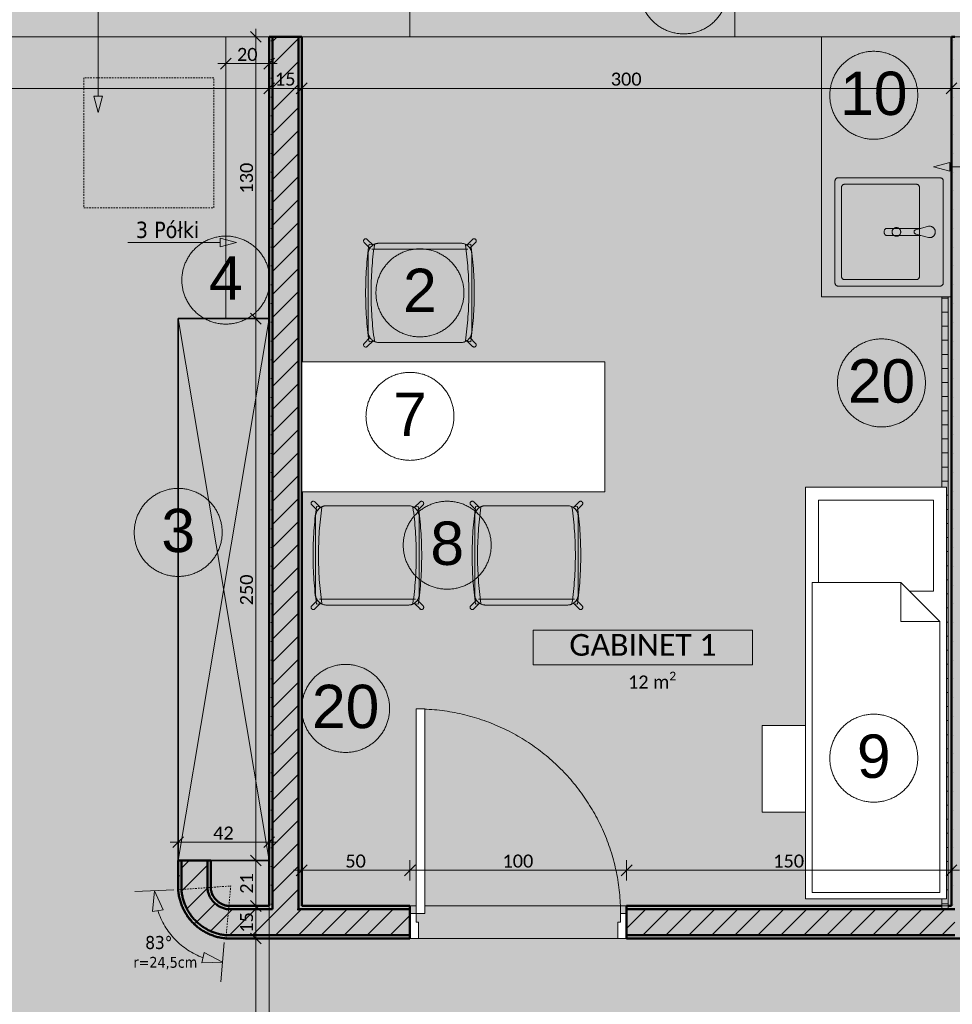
# Model space of a CAD drawing. Extents: x -7955 to 2900, y -3385 to 4160.
# Tile 25 of 30: x 957 to 1818, y 2784 to 3693. Entities that reach past the tile are written whole.
import ezdxf
from ezdxf.xclip import XClip

# ---------------------------------------------------------------- set-up
doc = ezdxf.new("R2010")
doc.units = 0
doc.header["$MEASUREMENT"] = 0
doc.header["$XCLIPFRAME"] = 0
doc.linetypes.add('Przerywana', pattern=[25, 15, -10])
doc.linetypes.add('Wipeout_Contour', pattern=[10000, 0, -10000])
for name, color, linetype in [('!tekst', 7, 'Continuous'), ('110-Z Strefy', 7, 'Continuous'), ('210-A Strefy', 7, 'Continuous'), ('230-A Ściany działowe', 7, 'Continuous'), ('330-W Wyposażenie', 7, 'Continuous'), ('820-G Rysunki Obrazki', 7, 'Continuous'), ('830-G Teksty Etykiety', 7, 'Continuous'), ('Drzwi ARCHICAD', 7, 'Continuous')]:
    doc.layers.add(name, color=color, linetype=linetype)
for name, color, linetype, lineweight in [('!tekst_Nr_pióra__22', 7, 'Continuous', 18), ('!tekst_Nr_pióra__41', 7, 'Continuous', 13), ('!tekst_Nr_pióra__43', 7, 'Continuous', 35), ('0_Nr_pióra__21', 7, 'Continuous', 13), ('0_Nr_pióra__65', 7, 'Continuous', 5), ('210-A Strefy_Nr_pióra__41', 7, 'Continuous', 13), ('230-A Ściany działowe_Nr_pióra__1', 7, 'Continuous', 50), ('230-A Ściany działowe_Nr_pióra__21', 7, 'Continuous', 13), ('320-W Umeblowanie_Nr_pióra__21', 7, 'Continuous', 13), ('320-W Umeblowanie_Nr_pióra__23', 7, 'Continuous', 13), ('330-W Wyposażenie_Nr_pióra__23', 7, 'Continuous', 13), ('499-K Wymiary i opisy_Nr_pióra__65', 7, 'Continuous', 5), ('810-G Ogólne_Nr_pióra__42', 255, 'Continuous', 5), ('810-G Ogólne_Nr_pióra__5', 255, 'Continuous', 0), ('830-G Teksty Etykiety_Nr_pióra__1', 7, 'Continuous', 50), ('830-G Teksty Etykiety_Nr_pióra__41', 7, 'Continuous', 13), ('B_WIDOK_Nr_pióra__41', 7, 'Continuous', 13), ('D_OPIS_Nr_pióra__23', 7, 'Continuous', 13), ('D_OPIS_Nr_pióra__41', 7, 'Continuous', 13), ('Drzwi ARCHICAD_Nr_pióra__1', 7, 'Continuous', 50), ('Drzwi ARCHICAD_Nr_pióra__23', 7, 'Continuous', 13), ('Drzwi ARCHICAD_Nr_pióra__3', 8, 'Continuous', 20), ('tekst_Nr_pióra__21', 7, 'Continuous', 13)]:
    doc.layers.add(name, color=color, linetype=linetype, lineweight=lineweight)
for name, color, linetype, lineweight, true_color in [('210-A Strefy_Nr_pióra__64', 7, 'Continuous', 5, 0x9f9f9f), ('B_WIDOK_Nr_pióra__64', 7, 'Continuous', 5, 0x9f9f9f), ('tekst_Nr_pióra__84', 7, 'Continuous', 5, 0xa5a5a5)]:
    doc.layers.add(name, color=color, linetype=linetype, lineweight=lineweight, true_color=true_color)
doc.styles.add('GENERATED_STYLE_1', font='txt')
doc.styles.add('GENERATED_STYLE_2', font='txt')
doc.styles.add('GENERATED_STYLE_3', font='arial.ttf')
pattern_1 = [(0, (338.93, 2461.101), (0, 17.32051), [0, -10]), (0, (343.93, 2469.761), (0, 17.32051), [0, -10])]
pattern_2 = [(45, (338.93, 2461.101), (-10.6066, 10.6066), [])]
pattern_3 = [(0, (338.93, 2461.101), (0, 13), []), (90, (338.93, 2461.101), (-13, 0), [])]

# ---------------------------------------------------------------- blocks, each defined once
blk = doc.blocks.new('Rysunek_2_2', base_point=(338.93, 2461.1))
at = {"layer": '!tekst', "linetype": 'Continuous', "lineweight": 0, "ltscale": 0.1, "true_color": 0x000000}
blk.add_hatch(color=18, dxfattribs=at).paths.add_polyline_path([(1800.32, 3557.1), (1815.25, 3553.1), (1815.25, 3561.1)])
at = {"linetype": 'Continuous', "lineweight": 0, "ltscale": 0.1, "true_color": 0x000000}
for points in [[(1080.94, 2889.14), (1079.27, 2869.9), (1089.12, 2871.64)], [(1143.97, 2823.26), (1126.85, 2832.21), (1124.67, 2822.45)]]:
    blk.add_hatch(color=18, dxfattribs=at).paths.add_polyline_path(points)
at = {"layer": '110-Z Strefy', "linetype": 'Continuous', "lineweight": 0, "ltscale": 0.1, "true_color": 0xffffff}
for points in [[(1146.93, 3677.1), (1146.93, 3417.1), (1186.93, 3417.1), (1186.93, 3677.1)], [(1696.9, 3677.1), (1696.9, 3437.1), (1816.9, 3437.1), (1816.9, 3677.1)], [(1102.93, 3417.1), (1102.93, 2917.1), (1186.93, 2917.1), (1186.93, 3417.1)]]:
    blk.add_hatch(color=7, dxfattribs=at).paths.add_polyline_path(points)
at = {"layer": '210-A Strefy', "linetype": 'Continuous', "lineweight": 0, "ltscale": 0.1, "true_color": 0x262626}
for points in [[(338.93, 3677.1), (338.93, 2455.1), (1186.93, 2455.1), (1186.93, 2843.06), (1186.93, 3677.1)], [(1216.93, 3677.1), (1216.93, 2875.1), (1816.9, 2875.1), (1816.9, 3677.1)], [(1186.93, 2455.1), (2056.93, 2455.1), (2056.93, 2845.1), (1186.93, 2845.1)]]:
    blk.add_hatch(color=250, dxfattribs=at).paths.add_polyline_path(points)
at = {"layer": '230-A Ściany działowe', "linetype": 'Continuous', "lineweight": 0, "ltscale": 0.1, "true_color": 0x000000}
h = blk.add_hatch(dxfattribs=at)
h.set_pattern_fill('Tynk_0002', color=18, style=0, pattern_type=2)
h.set_pattern_definition(pattern_1)
h.paths.add_polyline_path([(1189.93, 2875.1), (1189.93, 3677.1), (1186.93, 3677.1), (1186.93, 2875.1)])
h = blk.add_hatch(dxfattribs=at)
h.set_pattern_fill('Bloczki_ceramiczne_0002', color=18, style=0, pattern_type=2)
h.set_pattern_definition(pattern_2)
h.paths.add_polyline_path([(1213.93, 2872.1), (1213.93, 3677.1), (1189.93, 3677.1), (1189.93, 2872.1)])
h = blk.add_hatch(dxfattribs=at)
h.set_pattern_fill('Tynk_0002', color=18, style=0, pattern_type=2)
h.set_pattern_definition(pattern_1)
h.paths.add_polyline_path([(1216.93, 2875.1), (1216.93, 3677.1), (1213.93, 3677.1), (1213.93, 2875.1)])
h = blk.add_hatch(dxfattribs=at)
h.set_pattern_fill('Tynk_0002', color=18, style=0, pattern_type=2)
h.set_pattern_definition(pattern_1)
h.paths.add_polyline_path([(1816.9, 3677.1), (1816.9, 2875.1), (1819.9, 2875.1), (1819.9, 3677.1)])
h = blk.add_hatch(dxfattribs=at)
h.set_pattern_fill('Izolacja_twarda_0002', color=18, style=0, pattern_type=2)
h.set_pattern_definition(pattern_3)
h.paths.add_polyline_path([(1813.9, 2875.1), (1813.9, 3437.1), (1807.9, 3437.1), (1807.9, 2875.1)])
h = blk.add_hatch(dxfattribs=at)
h.set_pattern_fill('Tynk_0002', color=18, style=0, pattern_type=2)
h.set_pattern_definition(pattern_1)
h.paths.add_polyline_path([(1102.93, 2917.1), (1102.93, 2890.02), (1105.93, 2890.15), (1105.93, 2917.1)])
h = blk.add_hatch(dxfattribs=at)
h.set_pattern_fill('Bloczki_ceramiczne_0002', color=18, style=0, pattern_type=2)
h.set_pattern_definition(pattern_2)
h.paths.add_polyline_path([(1129.93, 2891.23), (1129.93, 2917.1), (1105.93, 2917.1), (1105.93, 2890.15)])
h = blk.add_hatch(dxfattribs=at)
h.set_pattern_fill('Tynk_0002', color=18, style=0, pattern_type=2)
h.set_pattern_definition(pattern_1)
h.paths.add_polyline_path([(1132.93, 2891.37), (1132.93, 2917.1), (1129.93, 2917.1), (1129.93, 2891.23)])
h = blk.add_hatch(dxfattribs=at)
h.set_pattern_fill('Tynk_0002', color=18, style=0, pattern_type=2)
h.set_pattern_definition(pattern_1)
h.paths.add_polyline_path([(1102.93, 2890.02, 0.366308), (1146.93, 2845.1), (1147.1, 2848.1, -0.365124), (1105.93, 2890.15)])
h = blk.add_hatch(dxfattribs=at)
h.set_pattern_fill('Bloczki_ceramiczne_0002', color=18, style=0, pattern_type=2)
h.set_pattern_definition(pattern_2)
h.paths.add_polyline_path([(1148.49, 2872.09, -0.343979), (1129.93, 2891.23), (1105.93, 2890.15, 0.365124), (1147.1, 2848.1)])
h = blk.add_hatch(dxfattribs=at)
h.set_pattern_fill('Tynk_0002', color=18, style=0, pattern_type=2)
h.set_pattern_definition(pattern_1)
h.paths.add_polyline_path([(1148.66, 2875.1, -0.337558), (1132.93, 2891.37), (1129.93, 2891.23, 0.343979), (1148.49, 2872.09)])
h = blk.add_hatch(dxfattribs=at)
h.set_pattern_fill('Bloczki_ceramiczne_0002', color=18, style=0, pattern_type=2)
h.set_pattern_definition(pattern_2)
h.paths.add_polyline_path([(1186.93, 2872.1), (1148.49, 2872.1), (1147.1, 2848.1), (1186.93, 2848.1)])
h = blk.add_hatch(dxfattribs=at)
h.set_pattern_fill('Tynk_0002', color=18, style=0, pattern_type=2)
h.set_pattern_definition(pattern_1)
h.paths.add_polyline_path([(1186.93, 2875.1), (1148.66, 2875.1), (1148.49, 2872.1), (1186.93, 2872.1)])
h = blk.add_hatch(dxfattribs=at)
h.set_pattern_fill('Tynk_0002', color=18, style=0, pattern_type=2)
h.set_pattern_definition(pattern_1)
h.paths.add_polyline_path([(1189.93, 2872.1), (1189.93, 2875.1), (1186.93, 2875.1), (1186.93, 2872.1)])
h = blk.add_hatch(dxfattribs=at)
h.set_pattern_fill('Bloczki_ceramiczne_0002', color=18, style=0, pattern_type=2)
h.set_pattern_definition(pattern_2)
h.paths.add_polyline_path([(1189.93, 2848.1), (1189.93, 2872.1), (1186.93, 2872.1), (1186.93, 2848.1)])
h = blk.add_hatch(dxfattribs=at)
h.set_pattern_fill('Bloczki_ceramiczne_0002', color=18, style=0, pattern_type=2)
h.set_pattern_definition(pattern_2)
h.paths.add_polyline_path([(1189.93, 2872.1), (1189.93, 2848.1), (1213.93, 2872.1)])
h = blk.add_hatch(dxfattribs=at)
h.set_pattern_fill('Bloczki_ceramiczne_0002', color=18, style=0, pattern_type=2)
h.set_pattern_definition(pattern_2)
h.paths.add_polyline_path([(1213.93, 2872.1), (1189.93, 2848.1), (1213.93, 2848.1)])
h = blk.add_hatch(dxfattribs=at)
h.set_pattern_fill('Tynk_0002', color=18, style=0, pattern_type=2)
h.set_pattern_definition(pattern_1)
h.paths.add_polyline_path([(1213.93, 2875.1), (1213.93, 2872.1), (1216.93, 2875.1)])
h = blk.add_hatch(dxfattribs=at)
h.set_pattern_fill('Tynk_0002', color=18, style=0, pattern_type=2)
h.set_pattern_definition(pattern_1)
h.paths.add_polyline_path([(1216.93, 2875.1), (1213.93, 2872.1), (1216.93, 2872.1)])
h = blk.add_hatch(dxfattribs=at)
h.set_pattern_fill('Bloczki_ceramiczne_0002', color=18, style=0, pattern_type=2)
h.set_pattern_definition(pattern_2)
h.paths.add_polyline_path([(1213.93, 2872.1), (1213.93, 2848.1), (1316.93, 2848.1), (1316.93, 2872.1)])
h = blk.add_hatch(dxfattribs=at)
h.set_pattern_fill('Tynk_0002', color=18, style=0, pattern_type=2)
h.set_pattern_definition(pattern_1)
h.paths.add_polyline_path([(1216.93, 2875.1), (1216.93, 2872.1), (1316.93, 2872.1), (1316.93, 2875.1)])
h = blk.add_hatch(dxfattribs=at)
h.set_pattern_fill('Tynk_0002', color=18, style=0, pattern_type=2)
h.set_pattern_definition(pattern_1)
h.paths.add_polyline_path([(1516.93, 2875.1), (1516.93, 2872.1), (1807.9, 2872.1), (1807.9, 2875.1)])
h = blk.add_hatch(dxfattribs=at)
h.set_pattern_fill('Bloczki_ceramiczne_0002', color=18, style=0, pattern_type=2)
h.set_pattern_definition(pattern_2)
h.paths.add_polyline_path([(1516.93, 2872.1), (1516.93, 2848.1), (1819.9, 2848.1), (1819.9, 2872.1)])
h = blk.add_hatch(dxfattribs=at)
h.set_pattern_fill('Izolacja_twarda_0002', color=18, style=0, pattern_type=2)
h.set_pattern_definition(pattern_3)
h.paths.add_polyline_path([(1813.9, 2875.1), (1807.9, 2875.1), (1807.9, 2872.1), (1813.9, 2872.1)])
h = blk.add_hatch(dxfattribs=at)
h.set_pattern_fill('Tynk_0002', color=18, style=0, pattern_type=2)
h.set_pattern_definition(pattern_1)
h.paths.add_polyline_path([(1816.9, 2875.1), (1813.9, 2875.1), (1813.9, 2872.1), (1816.9, 2872.1)])
h = blk.add_hatch(dxfattribs=at)
h.set_pattern_fill('Tynk_0002', color=18, style=0, pattern_type=2)
h.set_pattern_definition(pattern_1)
h.paths.add_polyline_path([(1819.9, 2875.1), (1816.9, 2875.1), (1816.9, 2872.1), (1819.9, 2872.1)])
h = blk.add_hatch(dxfattribs=at)
h.set_pattern_fill('Tynk_0002', color=18, style=0, pattern_type=2)
h.set_pattern_definition(pattern_1)
h.paths.add_polyline_path([(1146.93, 2845.1), (1186.93, 2845.1), (1186.93, 2848.1), (1147.1, 2848.1)])
h = blk.add_hatch(dxfattribs=at)
h.set_pattern_fill('Tynk_0002', color=18, style=0, pattern_type=2)
h.set_pattern_definition(pattern_1)
h.paths.add_polyline_path([(1189.93, 2848.1), (1186.93, 2848.1), (1186.93, 2845.1)])
h = blk.add_hatch(dxfattribs=at)
h.set_pattern_fill('Tynk_0002', color=18, style=0, pattern_type=2)
h.set_pattern_definition(pattern_1)
h.paths.add_polyline_path([(1189.93, 2848.1), (1186.93, 2845.1), (1189.93, 2845.1)])
h = blk.add_hatch(dxfattribs=at)
h.set_pattern_fill('Tynk_0002', color=18, style=0, pattern_type=2)
h.set_pattern_definition(pattern_1)
h.paths.add_polyline_path([(1189.93, 2845.1), (1316.93, 2845.1), (1316.93, 2848.1), (1189.93, 2848.1)])
h = blk.add_hatch(dxfattribs=at)
h.set_pattern_fill('Tynk_0002', color=18, style=0, pattern_type=2)
h.set_pattern_definition(pattern_1)
h.paths.add_polyline_path([(1851.93, 2848.1), (1516.93, 2848.1), (1516.93, 2845.1), (1851.93, 2845.1)])
at = {"layer": '830-G Teksty Etykiety', "linetype": 'Continuous', "lineweight": 0, "ltscale": 0.1, "true_color": 0x000000}
for points in [[(1028.9, 3607.34), (1032.9, 3622.27), (1024.9, 3622.27)], [(1156.71, 3487.27), (1141.78, 3491.27), (1141.78, 3483.27)]]:
    blk.add_hatch(color=18, dxfattribs=at).paths.add_polyline_path(points)
at = {"layer": '!tekst_Nr_pióra__22', "color": 7, "linetype": 'Continuous', "lineweight": 18, "ltscale": 0.1, "flags": 128}
blk.add_lwpolyline([(1102.93, 2917.1), (1186.93, 3417.1), (1102.93, 3417.1), (1186.93, 2917.1)], dxfattribs=at)
at = {"layer": '!tekst_Nr_pióra__41', "color": 7, "linetype": 'Continuous', "lineweight": 13, "ltscale": 0.1}
for p, q in [((1800.32, 3557.1), (1815.25, 3561.1)), ((1800.32, 3557.1), (1815.25, 3553.1)), ((1815.25, 3561.1), (1815.25, 3553.1)), ((1815.25, 3557.1), (2529.55, 3557.1))]:
    blk.add_line(p, q, dxfattribs=at)
at = {"layer": '!tekst_Nr_pióra__43', "color": 7, "linetype": 'Continuous', "lineweight": 35, "ltscale": 0.1, "flags": 128}
blk.add_lwpolyline([(1186.93, 3417.1), (1102.93, 3417.1), (1102.93, 2917.1), (1186.93, 2917.1)], close=True, dxfattribs=at)
at = {"layer": '0_Nr_pióra__21', "color": 7, "linetype": 'Continuous', "lineweight": 13, "ltscale": 0.1}
for p, q in [((1099.04, 2889.86), (1062.83, 2888.43)), ((1080.94, 2889.14), (1079.27, 2869.9)), ((1080.94, 2889.14), (1089.12, 2871.64)), ((1089.12, 2871.64), (1079.27, 2869.9)), ((1145.48, 2841.32), (1142.45, 2805.21)), ((1124.67, 2822.45), (1126.85, 2832.21)), ((1143.97, 2823.26), (1126.85, 2832.21)), ((1143.97, 2823.26), (1124.67, 2822.45))]:
    blk.add_line(p, q, dxfattribs=at)
blk.add_arc((1149.73, 2891.87), 68.85, 197.84775, 249.62068, dxfattribs=at)
at = {"layer": '210-A Strefy_Nr_pióra__64', "color": 253, "linetype": 'Continuous', "lineweight": 5, "ltscale": 0.1, "true_color": 0x9f9f9f}
for p, q in [((338.93, 3677.1), (1186.93, 3677.1)), ((1186.93, 3677.1), (1186.93, 2843.06)), ((1216.93, 2875.1), (1216.93, 3677.1)), ((1216.93, 3677.1), (1816.9, 3677.1)), ((1816.9, 3677.1), (1816.9, 2875.1)), ((1816.9, 2875.1), (1216.93, 2875.1)), ((2056.93, 2845.1), (1186.93, 2845.1)), ((1186.93, 2845.1), (1186.93, 2455.1)), ((1186.93, 2843.06), (1186.93, 2455.1))]:
    blk.add_line(p, q, dxfattribs=at)
at = {"layer": '230-A Ściany działowe_Nr_pióra__1', "color": 7, "linetype": 'Continuous', "lineweight": 50, "ltscale": 0.1}
for p, q in [((1189.93, 3677.1), (1189.93, 2872.1)), ((1213.93, 2872.1), (1213.93, 3677.1)), ((1105.93, 2917.1), (1105.93, 2890.15)), ((1129.93, 2891.23), (1129.93, 2917.1)), ((1186.93, 2872.1), (1148.49, 2872.1)), ((1189.93, 2872.1), (1186.93, 2872.1)), ((1189.93, 2872.1), (1186.93, 2872.1)), ((1213.93, 2872.1), (1216.93, 2872.1)), ((1213.93, 2872.1), (1216.93, 2872.1)), ((1316.93, 2872.1), (1216.93, 2872.1)), ((1316.93, 2872.1), (1316.93, 2875.1)), ((1316.93, 2868.1), (1316.93, 2872.1)), ((1516.93, 2872.1), (1516.93, 2875.1)), ((1807.9, 2872.1), (1516.93, 2872.1)), ((1516.93, 2868.1), (1516.93, 2872.1)), ((1807.9, 2872.1), (1813.9, 2872.1)), ((1807.9, 2872.1), (1813.9, 2872.1)), ((1819.9, 2872.1), (1813.9, 2872.1)), ((1316.93, 2848.1), (1316.93, 2868.1)), ((1516.93, 2848.1), (1516.93, 2868.1)), ((1147.1, 2848.1), (1186.93, 2848.1)), ((1186.93, 2848.1), (1189.93, 2848.1)), ((1186.93, 2848.1), (1189.93, 2848.1)), ((1189.93, 2848.1), (1213.93, 2848.1)), ((1189.93, 2848.1), (1213.93, 2848.1)), ((1213.93, 2848.1), (1316.93, 2848.1)), ((1316.93, 2845.1), (1316.93, 2848.1)), ((1516.93, 2848.1), (1819.9, 2848.1)), ((1516.93, 2845.1), (1516.93, 2848.1))]:
    blk.add_line(p, q, dxfattribs=at)
at = {"layer": '230-A Ściany działowe_Nr_pióra__1', "color": 7, "linetype": 'Continuous', "lineweight": 50, "ltscale": 0.1, "flags": 128}
for points in [[(1186.93, 3677.1), (1186.93, 2875.1)], [(1186.93, 3677.1), (1189.93, 3677.1)], [(1189.93, 3677.1), (1213.93, 3677.1)], [(1213.93, 3677.1), (1216.93, 3677.1)], [(1216.93, 2875.1), (1216.93, 3677.1)], [(1819.9, 3677.1), (1816.9, 3677.1)], [(1816.9, 3677.1), (1816.9, 2875.1)], [(1132.93, 2917.1), (1102.93, 2917.1)], [(1102.93, 2917.1), (1102.93, 2890.02)], [(1132.93, 2891.37), (1132.93, 2917.1)], [(1186.93, 2875.1), (1148.66, 2875.1)], [(1316.93, 2875.1), (1216.93, 2875.1)], [(1807.9, 2875.1), (1516.93, 2875.1)], [(1816.9, 2875.1), (1813.9, 2875.1)], [(1146.93, 2845.1), (1186.93, 2845.1)], [(1186.93, 2845.1), (1189.93, 2845.1)], [(1189.93, 2845.1), (1316.93, 2845.1)], [(1516.93, 2845.1), (1851.93, 2845.1)]]:
    blk.add_lwpolyline(points, dxfattribs=at)
at = {"layer": '230-A Ściany działowe_Nr_pióra__1', "color": 7, "linetype": 'Continuous', "lineweight": 50, "ltscale": 0.1}
for radius, start, end in [(48.67, 184.17352, 264.64624), (45.67, 184.27838, 264.51173), (21.67, 186.16369, 262.09218), (18.67, 186.74084, 261.35092)]:
    blk.add_arc((1151.47, 2893.56), radius, start, end, dxfattribs=at)
blk.add_point((1213.93, 2872.1), dxfattribs=at)
at = {"layer": '230-A Ściany działowe_Nr_pióra__21', "color": 7, "linetype": 'Continuous', "lineweight": 13, "ltscale": 0.1}
for p, q in [((1807.9, 2875.1), (1807.9, 2872.1)), ((1807.9, 2875.1), (1807.9, 2872.1)), ((1813.9, 2872.1), (1813.9, 2875.1)), ((1813.9, 2872.1), (1813.9, 2875.1))]:
    blk.add_line(p, q, dxfattribs=at)
at = {"layer": '230-A Ściany działowe_Nr_pióra__21', "color": 7, "linetype": 'Continuous', "lineweight": 13, "ltscale": 0.1, "flags": 128}
for points in [[(1807.9, 3437.1), (1813.9, 3437.1)], [(1807.9, 3437.1), (1807.9, 2875.1)], [(1813.9, 2875.1), (1813.9, 3437.1)]]:
    blk.add_lwpolyline(points, dxfattribs=at)
at = {"layer": '320-W Umeblowanie_Nr_pióra__21', "color": 7, "linetype": 'Continuous', "lineweight": 13, "ltscale": 0.1, "flags": 128}
blk.add_lwpolyline([(1186.93, 3677.1), (1186.93, 3417.1), (1146.93, 3417.1), (1146.93, 3677.1)], close=True, dxfattribs=at)
at = {"layer": '320-W Umeblowanie_Nr_pióra__23', "color": 7, "linetype": 'Continuous', "lineweight": 13, "ltscale": 0.1}
for p, q in [((1277.53, 3490.28), (1282.8, 3485.01)), ((1369.43, 3485.01), (1374.7, 3490.28)), ((1279.97, 3482.18), (1274.7, 3487.46)), ((1284.08, 3485.25), (1279.13, 3485.95)), ((1281.82, 3481.17), (1370.42, 3481.17)), ((1363.92, 3486.67), (1288.32, 3486.67)), ((1368.15, 3485.25), (1373.1, 3485.95)), ((1377.53, 3487.46), (1372.26, 3482.18)), ((1278.32, 3476.67), (1278.32, 3405.07)), ((1373.92, 3405.07), (1373.92, 3476.67)), ((1279.97, 3399.56), (1274.7, 3394.28)), ((1377.53, 3394.28), (1372.26, 3399.56)), ((1277.53, 3391.46), (1282.8, 3396.73)), ((1284.08, 3396.49), (1279.13, 3395.79)), ((1288.32, 3395.07), (1363.92, 3395.07)), ((1368.15, 3396.49), (1373.1, 3395.79)), ((1369.43, 3396.73), (1374.7, 3391.46)), ((1231.45, 3239.91), (1226.18, 3245.18)), ((1229, 3248.01), (1234.28, 3242.74)), ((1239.79, 3244.4), (1315.39, 3244.4)), ((1320.9, 3242.74), (1326.18, 3248.01)), ((1329, 3245.18), (1323.73, 3239.91)), ((1378.31, 3239.91), (1373.03, 3245.18)), ((1375.86, 3248.01), (1381.13, 3242.74)), ((1386.65, 3244.4), (1462.25, 3244.4)), ((1467.76, 3242.74), (1473.03, 3248.01)), ((1475.86, 3245.18), (1470.59, 3239.91)), ((1235.56, 3242.98), (1230.61, 3243.68)), ((1319.62, 3242.98), (1324.57, 3243.68)), ((1382.42, 3242.98), (1377.46, 3243.68)), ((1466.48, 3242.98), (1471.43, 3243.68)), ((1229.79, 3162.8), (1229.79, 3234.4)), ((1325.39, 3234.4), (1325.39, 3162.8)), ((1376.65, 3162.8), (1376.65, 3234.4)), ((1472.25, 3234.4), (1472.25, 3162.8)), ((1231.45, 3157.28), (1226.18, 3152.01)), ((1229, 3149.18), (1234.28, 3154.46)), ((1235.56, 3154.21), (1230.61, 3153.52)), ((1233.29, 3158.3), (1321.89, 3158.3)), ((1319.62, 3154.21), (1324.57, 3153.52)), ((1320.9, 3154.46), (1326.18, 3149.18)), ((1329, 3152.01), (1323.73, 3157.28)), ((1378.31, 3157.28), (1373.03, 3152.01)), ((1375.86, 3149.18), (1381.13, 3154.46)), ((1382.42, 3154.21), (1377.46, 3153.52)), ((1380.15, 3158.3), (1468.75, 3158.3)), ((1466.48, 3154.21), (1471.43, 3153.52)), ((1467.76, 3154.46), (1473.03, 3149.18)), ((1475.86, 3152.01), (1470.59, 3157.28)), ((1315.39, 3152.8), (1239.79, 3152.8)), ((1462.25, 3152.8), (1386.65, 3152.8))]:
    blk.add_line(p, q, dxfattribs=at)
at = {"layer": '320-W Umeblowanie_Nr_pióra__23', "color": 7, "linetype": 'Continuous', "lineweight": 13, "ltscale": 0.1, "flags": 128}
blk.add_lwpolyline([(1816.9, 3677.1), (1816.9, 3437.1), (1696.9, 3437.1), (1696.9, 3677.1)], close=True, dxfattribs=at)
at = {"layer": '320-W Umeblowanie_Nr_pióra__23', "color": 7, "linetype": 'Continuous', "lineweight": 13, "ltscale": 0.1}
for centre, radius, start, end in [((1276.12, 3488.87), 2, 45, 225), ((1376.12, 3488.87), 2, 315, 135), ((1598.58, 3440.87), 322.61, 171.96698, 188.03302), ((1288.32, 3476.67), 10, 90, 180), ((1288.32, 3476.67), 10, 123.46304, 146.53696), ((1598.58, 3440.87), 317.61, 171.96698, 188.03302), ((1363.92, 3476.67), 10, 0, 90), ((1053.66, 3440.87), 317.61, 351.96698, 8.03302), ((1363.92, 3476.67), 10, 33.46304, 56.53696), ((1053.66, 3440.87), 322.61, 351.96698, 8.03302), ((1288.32, 3405.07), 10, 180, 270), ((1288.32, 3405.07), 10, 213.46304, 236.53696), ((1363.92, 3405.07), 10, 270, 0), ((1363.92, 3405.07), 10, 303.46304, 326.53696), ((1276.12, 3392.87), 2, 135, 315), ((1376.12, 3392.87), 2, 225, 45), ((1227.59, 3246.6), 2, 45, 225), ((1239.79, 3234.4), 10, 90, 180), ((1315.39, 3234.4), 10, 0, 90), ((1327.59, 3246.6), 2, 315, 135), ((1374.45, 3246.6), 2, 45, 225), ((1386.65, 3234.4), 10, 90, 180), ((1462.25, 3234.4), 10, 0, 90), ((1474.45, 3246.6), 2, 315, 135), ((1550.05, 3198.6), 322.61, 171.96698, 188.03302), ((1239.79, 3234.4), 10, 123.46304, 146.53696), ((1550.05, 3198.6), 317.61, 171.96698, 188.03302), ((1005.13, 3198.6), 317.61, 351.96698, 8.03302), ((1315.39, 3234.4), 10, 33.46304, 56.53696), ((1005.13, 3198.6), 322.61, 351.96698, 8.03302), ((1696.91, 3198.6), 322.61, 171.96698, 188.03302), ((1386.65, 3234.4), 10, 123.46304, 146.53696), ((1696.91, 3198.6), 317.61, 171.96698, 188.03302), ((1151.99, 3198.6), 317.61, 351.96698, 8.03302), ((1462.25, 3234.4), 10, 33.46304, 56.53696), ((1151.99, 3198.6), 322.61, 351.96698, 8.03302), ((1239.79, 3162.8), 10, 180, 270), ((1315.39, 3162.8), 10, 270, 0), ((1386.65, 3162.8), 10, 180, 270), ((1462.25, 3162.8), 10, 270, 0), ((1239.79, 3162.8), 10, 213.46304, 236.53696), ((1315.39, 3162.8), 10, 303.46304, 326.53696), ((1386.65, 3162.8), 10, 213.46304, 236.53696), ((1462.25, 3162.8), 10, 303.46304, 326.53696), ((1227.59, 3150.6), 2, 135, 315), ((1327.59, 3150.6), 2, 225, 45), ((1374.45, 3150.6), 2, 135, 315), ((1474.45, 3150.6), 2, 225, 45)]:
    blk.add_arc(centre, radius, start, end, dxfattribs=at)
at = {"layer": '330-W Wyposażenie_Nr_pióra__23', "color": 7, "linetype": 'Continuous', "lineweight": 13, "ltscale": 0.1}
for p, q in [((1709.28, 3544.1), (1709.28, 3450.1)), ((1806.28, 3547.1), (1712.28, 3547.1)), ((1809.28, 3450.1), (1809.28, 3544.1)), ((1715.28, 3538.1), (1715.28, 3456.1)), ((1784.28, 3541.1), (1718.28, 3541.1)), ((1787.28, 3456.1), (1787.28, 3538.1)), ((1756.68, 3500.3), (1788.4, 3500.3)), ((1783.92, 3499.07), (1795.68, 3502.3)), ((1788.4, 3500.3), (1783.92, 3499.07)), ((1788.32, 3493.92), (1756.68, 3493.92)), ((1795.68, 3491.9), (1783.92, 3495.13)), ((1783.92, 3495.13), (1788.32, 3493.92)), ((1718.28, 3453.1), (1784.28, 3453.1)), ((1712.28, 3447.1), (1806.28, 3447.1))]:
    blk.add_line(p, q, dxfattribs=at)
at = {"layer": '330-W Wyposażenie_Nr_pióra__23', "color": 7, "linetype": 'Przerywana', "lineweight": 13, "ltscale": 0.1, "flags": 128}
blk.add_lwpolyline([(1015.79, 3639.33), (1015.79, 3519.33), (1135.79, 3519.33), (1135.79, 3639.33)], close=True, dxfattribs=at)
at = {"layer": '330-W Wyposażenie_Nr_pióra__23', "color": 7, "linetype": 'Continuous', "lineweight": 13, "ltscale": 0.1}
blk.add_circle((1766.01, 3497.1), 4, dxfattribs=at)
for centre, radius, start, end in [((1712.28, 3544.1), 3, 90, 180), ((1806.28, 3544.1), 3, 0, 90), ((1718.28, 3538.1), 3, 90, 180), ((1784.28, 3538.1), 3, 0, 90), ((1758.89, 3497.11), 4.21, 136.98757, 223.01243), ((1756.7, 3498.91), 1.39, 90.80793, 129.37577), ((1784.28, 3497.1), 2, 100.35435, 259.64565), ((1784.28, 3497.1), 2, 100.35435, 259.64565), ((1796.6, 3497.1), 5.28, 259.97377, 100.02623), ((1756.71, 3495.34), 1.42, 231.07429, 268.81244), ((1718.28, 3456.1), 3, 180, 270), ((1784.28, 3456.1), 3, 270, 0), ((1712.28, 3450.1), 3, 180, 270), ((1806.28, 3450.1), 3, 270, 0)]:
    blk.add_arc(centre, radius, start, end, dxfattribs=at)
at = {"layer": '499-K Wymiary i opisy_Nr_pióra__65', "color": 7, "linetype": 'Continuous', "lineweight": 5, "ltscale": 0.1}
for p, q in [((1179.54, 3672.1), (1169.54, 3682.1)), ((1174.54, 3677.1), (1174.54, 3684.6)), ((1183.91, 3677.1), (1165.16, 3677.1)), ((1174.54, 3417.1), (1174.54, 3677.1)), ((1151.93, 3657.4), (1141.93, 3647.4)), ((1146.93, 3643.03), (1146.93, 3661.78)), ((1181.93, 3647.4), (1191.93, 3657.4)), ((1186.93, 3643.03), (1186.93, 3661.78)), ((1139.43, 3652.4), (1146.93, 3652.4)), ((1146.93, 3652.4), (1186.93, 3652.4)), ((1186.93, 3652.4), (1194.43, 3652.4)), ((1186.93, 3620.22), (1186.93, 3638.97)), ((1216.93, 3620.22), (1216.93, 3638.97)), ((1816.9, 3620.22), (1816.9, 3638.97)), ((338.93, 3629.6), (1186.93, 3629.6)), ((1191.93, 3634.6), (1181.93, 3624.6)), ((1186.93, 3629.6), (1216.93, 3629.6)), ((1221.93, 3634.6), (1211.93, 3624.6)), ((1216.93, 3629.6), (1816.9, 3629.6)), ((1821.9, 3634.6), (1811.9, 3624.6)), ((1816.9, 3629.6), (1846.9, 3629.6)), ((1183.91, 3417.1), (1165.16, 3417.1)), ((1169.54, 3422.1), (1179.54, 3412.1)), ((1174.54, 2917.1), (1174.54, 3417.1)), ((1107.93, 2938.97), (1097.93, 2928.97)), ((1102.93, 2924.6), (1102.93, 2943.35)), ((1181.93, 2928.97), (1191.93, 2938.97)), ((1186.93, 2924.6), (1186.93, 2943.35)), ((1095.43, 2933.97), (1102.93, 2933.97)), ((1102.93, 2933.97), (1186.93, 2933.97)), ((1186.93, 2933.97), (1194.43, 2933.97)), ((1183.91, 2917.1), (1165.16, 2917.1)), ((1169.54, 2922.1), (1179.54, 2912.1)), ((1174.54, 2875.1), (1174.54, 2917.1)), ((1216.93, 2898.63), (1216.93, 2917.38)), ((1316.93, 2898.63), (1316.93, 2917.38)), ((1516.93, 2898.63), (1516.93, 2917.38)), ((1816.9, 2898.63), (1816.9, 2917.38)), ((1209.43, 2908), (1216.93, 2908)), ((1221.93, 2913), (1211.93, 2903)), ((1216.93, 2908), (1316.93, 2908)), ((1521.93, 2913), (1511.93, 2903)), ((1816.9, 2908), (1824.4, 2908)), ((1183.91, 2875.1), (1165.16, 2875.1)), ((1169.54, 2880.1), (1179.54, 2870.1)), ((1174.54, 2845.1), (1174.54, 2875.1)), ((1183.91, 2845.1), (1165.16, 2845.1)), ((1169.54, 2850.1), (1179.54, 2840.1)), ((1174.54, 2487.1), (1174.54, 2845.1))]:
    blk.add_line(p, q, dxfattribs=at)
at = {"layer": '810-G Ogólne_Nr_pióra__5', "color": 255, "linetype": 'Continuous', "lineweight": 0, "ltscale": 0.1, "flags": 128}
blk.add_lwpolyline([(1102.93, 2890.02, 0.366308), (1146.93, 2845.1)], format="xyb", dxfattribs=at)
at = {"layer": '830-G Teksty Etykiety_Nr_pióra__41', "color": 7, "linetype": 'Continuous', "lineweight": 13, "ltscale": 0.1}
for p, q in [((1028.9, 3622.27), (1028.9, 3872.14)), ((1028.9, 3607.34), (1024.9, 3622.27)), ((1024.9, 3622.27), (1032.9, 3622.27)), ((1028.9, 3607.34), (1032.9, 3622.27)), ((1156.71, 3487.27), (1141.78, 3491.27)), ((1141.78, 3483.27), (1141.78, 3491.27)), ((1133.06, 3487.27), (1056.57, 3487.27)), ((1140.49, 3487.27), (1133.06, 3487.27)), ((1141.78, 3487.27), (1140.49, 3487.27)), ((1156.71, 3487.27), (1141.78, 3483.27))]:
    blk.add_line(p, q, dxfattribs=at)
at = {"layer": 'B_WIDOK_Nr_pióra__64', "color": 253, "linetype": 'Continuous', "lineweight": 5, "ltscale": 0.1, "true_color": 0x9f9f9f}
for p, q in [((1633.14, 3129.58), (1430.75, 3129.58)), ((1430.75, 3129.58), (1430.75, 3097.58)), ((1633.14, 3097.58), (1633.14, 3129.58)), ((1430.75, 3097.58), (1633.14, 3097.58))]:
    blk.add_line(p, q, dxfattribs=at)
at = {"layer": 'D_OPIS_Nr_pióra__23', "color": 7, "linetype": 'Continuous', "lineweight": 13, "ltscale": 0.1}
for centre in [(1569.64, 3720.49), (1745.14, 3623.2), (1146.93, 3452.65), (1326.12, 3440.87), (1752.23, 3357.79), (1102.93, 3219.79), (1351.31, 3207.99), (1257.54, 3057.37)]:
    blk.add_circle(centre, 40.61, dxfattribs=at)
at = {"layer": 'Drzwi ARCHICAD_Nr_pióra__3', "color": 8, "linetype": 'Continuous', "lineweight": 20, "ltscale": 0.1}
blk.add_arc((1322.53, 2868.1), 188.8, 0, 90, dxfattribs=at)
at = {"layer": 'tekst_Nr_pióra__21', "color": 7, "linetype": 'Przerywana', "lineweight": 13, "ltscale": 0.1, "flags": 128}
blk.add_lwpolyline([(1146.93, 2845.1), (1151.47, 2893.56), (1102.93, 2890.02)], dxfattribs=at)
at = {"layer": 'tekst_Nr_pióra__84', "color": 253, "linetype": 'Continuous', "lineweight": 5, "ltscale": 0.1, "true_color": 0xa5a5a5, "flags": 128}
for points in [[(186.93, 3839.1), (2568.93, 3839.1), (2568.93, 3677.1), (186.93, 3677.1)], [(1316.93, 3677.1), (1616.93, 3677.1), (1616.93, 3839.1), (1316.93, 3839.1)]]:
    blk.add_lwpolyline(points, close=True, dxfattribs=at)
at = {"layer": '0_Nr_pióra__65', "color": 7, "linetype": 'Continuous', "lineweight": 5, "insert": (1072.5, 2835.1), "char_height": 12, "width": 25.783, "attachment_point": 7, "style": 'GENERATED_STYLE_2'}
blk.add_mtext('\\A1;{\\pql;\\fTahoma|b0|i0|c238|p34;83°}', dxfattribs=at)
at = {"layer": '210-A Strefy_Nr_pióra__41', "color": 7, "linetype": 'Continuous', "lineweight": 13, "insert": (1518.23, 3072.25), "char_height": 12, "attachment_point": 7, "style": 'GENERATED_STYLE_1'}
blk.add_mtext('\\A1;{\\pql;\\fCalibri Light|b0|i0|c238|p34;12 m\\fCalibri Light|b0|i0|c238|p34;\\A1{\\H.66x;\\S2^  ;}}', dxfattribs=at)
at = {"layer": '499-K Wymiary i opisy_Nr_pióra__65', "color": 7, "linetype": 'Continuous', "lineweight": 5, "char_height": 12, "attachment_point": 7, "style": 'GENERATED_STYLE_1'}
for s, insert, width in [('\\A1;{\\pql;\\fCalibri Light|b0|i0|c238|p34;20}', (1157.2, 3654.8), 19.4561), ('\\A1;{\\pql;\\fCalibri Light|b0|i0|c238|p34;15}', (1192.2, 3632), 19.4561), ('\\A1;{\\pql;\\fCalibri Light|b0|i0|c238|p34;300}', (1502.32, 3632), 29.1841), ('\\A1;{\\pql;\\fCalibri Light|b0|i0|c238|p34;42}', (1135.2, 2936.37), 19.4561), ('\\A1;{\\pql;\\fCalibri Light|b0|i0|c238|p34;50}', (1257.2, 2910.4), 19.4561), ('\\A1;{\\pql;\\fCalibri Light|b0|i0|c238|p34;100}', (1402.34, 2910.4), 29.1841)]:
    blk.add_mtext(s, dxfattribs=dict(at, insert=insert, width=width))
at = {"layer": '499-K Wymiary i opisy_Nr_pióra__65', "color": 7, "linetype": 'Continuous', "lineweight": 5, "char_height": 12, "attachment_point": 7, "rotation": 90, "style": 'GENERATED_STYLE_1'}
for s, insert, width in [('\\A1;{\\pql;\\fCalibri Light|b0|i0|c238|p34;130}', (1172.14, 3532.51), 29.1841), ('\\A1;{\\pql;\\fCalibri Light|b0|i0|c238|p34;250}', (1172.14, 3152.51), 29.1841), ('\\A1;{\\pql;\\fCalibri Light|b0|i0|c238|p34;21}', (1172.14, 2886.37), 19.4561), ('\\A1;{\\pql;\\fCalibri Light|b0|i0|c238|p34;15}', (1172.14, 2850.37), 19.4561)]:
    blk.add_mtext(s, dxfattribs=dict(at, insert=insert, width=width))
at = {"layer": '830-G Teksty Etykiety_Nr_pióra__1', "color": 7, "linetype": 'Continuous', "lineweight": 50, "insert": (1063.77, 3491.25), "char_height": 15, "attachment_point": 7, "style": 'GENERATED_STYLE_2'}
blk.add_mtext('\\A1;{\\pql;\\fTahoma|b0|i0|c238|p34;3 \\fTahoma|b0|i0|c238|p34;Półki}', dxfattribs=at)
at = {"layer": 'B_WIDOK_Nr_pióra__41', "color": 7, "linetype": 'Continuous', "lineweight": 13, "insert": (1531.95, 3126.02), "char_height": 20, "attachment_point": 2, "style": 'GENERATED_STYLE_1'}
blk.add_mtext('\\A1;{\\pqc;\\fCalibri Light|b0|i0|c238|p34;GABINET\\fCalibri Light|b0|i0|c238|p34; 1}', dxfattribs=at)
at = {"layer": 'D_OPIS_Nr_pióra__41', "color": 7, "linetype": 'Continuous', "lineweight": 13, "char_height": 40, "attachment_point": 2, "style": 'GENERATED_STYLE_3'}
for s, insert in [('\\A1;{\\pqc;\\fArial|b0|i0|c238|p38;10}', (1745.14, 3645.03)), ('\\A1;{\\pqc;\\fArial|b0|i0|c238|p38;4}', (1146.93, 3474.47)), ('\\A1;{\\pqc;\\fArial|b0|i0|c238|p38;2}', (1326.12, 3463.16)), ('\\A1;{\\pqc;\\fArial|b0|i0|c238|p38;20}', (1752.23, 3379.61)), ('\\A1;{\\pqc;\\fArial|b0|i0|c238|p38;3}', (1102.93, 3241.62)), ('\\A1;{\\pqc;\\fArial|b0|i0|c238|p38;8}', (1351.31, 3229.82)), ('\\A1;{\\pqc;\\fArial|b0|i0|c238|p38;20}', (1257.54, 3079.2))]:
    blk.add_mtext(s, dxfattribs=dict(at, insert=insert))
at = {"layer": 'tekst_Nr_pióra__21', "color": 7, "linetype": 'Continuous', "lineweight": 13, "insert": (1061.55, 2828.09), "char_height": 10, "attachment_point": 1, "style": 'GENERATED_STYLE_2'}
blk.add_mtext('\\A1;{\\pql;\\fTahoma|b0|i0|c238|p34;r\\fTahoma|b0|i0|c238|p34;=24,5cm}', dxfattribs=at)
at = {"color": 254, "linetype": 'Wipeout_Contour', "lineweight": 0, "ltscale": 14345.572507}
blk.add_wipeout([(1216.93, 3377.19), (1216.93, 3257.19), (1496.93, 3257.19), (1496.93, 3377.19)], dxfattribs=at).dxf.layer = '330-W Wyposażenie'
at = {"color": 254, "linetype": 'Wipeout_Contour', "lineweight": 0, "ltscale": 14141.685378}
blk.add_wipeout([(1682.15, 2881.6), (1812.15, 2881.6), (1812.15, 3261.6), (1682.15, 3261.6)], dxfattribs=at).dxf.layer = '330-W Wyposażenie'
at = {"color": 254, "linetype": 'Wipeout_Contour', "lineweight": 0, "ltscale": 18891.176597}
blk.add_wipeout([(1316.93, 2845.1), (1324.93, 2845.1), (1324.93, 2860.1), (1322.53, 2860.1), (1322.53, 2868.1), (1316.93, 2868.1)], dxfattribs=at).dxf.layer = 'Drzwi ARCHICAD'
at = {"color": 254, "linetype": 'Wipeout_Contour', "lineweight": 0, "ltscale": 19400.231503}
blk.add_wipeout([(1508.93, 2845.1), (1516.93, 2845.1), (1516.93, 2868.1), (1511.33, 2868.1), (1511.33, 2860.1), (1508.93, 2860.1)], dxfattribs=at).dxf.layer = 'Drzwi ARCHICAD'
at = {"layer": '330-W Wyposażenie_Nr_pióra__23', "color": 7, "linetype": 'Continuous', "lineweight": 13, "ltscale": 0.1}
for p, q in [((1216.93, 3257.19), (1216.93, 3377.19)), ((1216.93, 3377.19), (1496.93, 3377.19)), ((1496.93, 3377.19), (1496.93, 3257.19)), ((1496.93, 3257.19), (1216.93, 3257.19)), ((1812.15, 3261.6), (1682.15, 3261.6)), ((1682.15, 3261.6), (1682.15, 2881.6)), ((1812.15, 2881.6), (1812.15, 3261.6)), ((1682.15, 2881.6), (1812.15, 2881.6))]:
    blk.add_line(p, q, dxfattribs=at)
at = {"layer": '499-K Wymiary i opisy_Nr_pióra__65', "color": 7, "linetype": 'Continuous', "lineweight": 5, "ltscale": 0.1}
blk.add_line((1811.9, 2903), (1821.9, 2913), dxfattribs=at)
at = {"layer": 'D_OPIS_Nr_pióra__23', "color": 7, "linetype": 'Continuous', "lineweight": 13, "ltscale": 0.1}
blk.add_circle((1316.93, 3326.93), 40.61, dxfattribs=at)
at = {"layer": 'Drzwi ARCHICAD_Nr_pióra__1', "color": 7, "linetype": 'Continuous', "lineweight": 50, "ltscale": 0.1}
for p, q in [((1316.93, 2872.1), (1316.93, 2875.1)), ((1316.93, 2868.1), (1316.93, 2872.1)), ((1516.93, 2872.1), (1516.93, 2875.1)), ((1516.93, 2868.1), (1516.93, 2872.1)), ((1316.93, 2848.1), (1316.93, 2868.1)), ((1316.93, 2848.1), (1316.93, 2868.1)), ((1516.93, 2848.1), (1516.93, 2868.1)), ((1516.93, 2848.1), (1516.93, 2868.1)), ((1316.93, 2845.1), (1316.93, 2848.1)), ((1316.93, 2845.1), (1316.93, 2848.1)), ((1516.93, 2845.1), (1516.93, 2848.1)), ((1516.93, 2845.1), (1516.93, 2848.1))]:
    blk.add_line(p, q, dxfattribs=at)
at = {"layer": 'Drzwi ARCHICAD_Nr_pióra__23', "color": 7, "linetype": 'Continuous', "lineweight": 13, "ltscale": 0.1}
for p, q in [((1316.93, 2845.1), (1316.93, 2868.1)), ((1511.33, 2860.1), (1511.33, 2868.1)), ((1511.33, 2868.1), (1516.93, 2868.1)), ((1516.93, 2868.1), (1516.93, 2845.1)), ((1322.53, 2860.1), (1324.93, 2860.1)), ((1324.93, 2860.1), (1324.93, 2845.1)), ((1508.93, 2845.1), (1508.93, 2860.1)), ((1508.93, 2860.1), (1511.33, 2860.1)), ((1324.93, 2845.1), (1316.93, 2845.1)), ((1516.93, 2845.1), (1508.93, 2845.1))]:
    blk.add_line(p, q, dxfattribs=at)
at = {"layer": 'tekst_Nr_pióra__21', "color": 7, "linetype": 'Continuous', "lineweight": 13, "ltscale": 0.1, "flags": 128}
blk.add_lwpolyline([(1316.93, 2845.1), (1145.81, 2845.22, -0.378498), (1102.95, 2890.02), (1102.95, 2917.1)], format="xyb", dxfattribs=at)
at = {"layer": '499-K Wymiary i opisy_Nr_pióra__65', "color": 7, "linetype": 'Continuous', "lineweight": 5, "insert": (1652.32, 2910.4), "char_height": 12, "width": 29.1841, "attachment_point": 7, "style": 'GENERATED_STYLE_1'}
blk.add_mtext('\\A1;{\\pql;\\fCalibri Light|b0|i0|c238|p34;150}', dxfattribs=at)
at = {"layer": 'D_OPIS_Nr_pióra__41', "color": 7, "linetype": 'Continuous', "lineweight": 13, "insert": (1316.93, 3348.75), "char_height": 40, "attachment_point": 2, "style": 'GENERATED_STYLE_3'}
blk.add_mtext('\\A1;{\\pqc;\\fArial|b0|i0|c238|p38;7}', dxfattribs=at)
at = {"color": 254, "linetype": 'Wipeout_Contour', "lineweight": 0, "ltscale": 21882.470103}
blk.add_wipeout([(1694.15, 3173.6), (1770.15, 3173.6), (1778.15, 3165.6), (1800.15, 3165.6), (1800.15, 3249.6), (1694.15, 3249.6)], dxfattribs=at).dxf.layer = '330-W Wyposażenie'
at = {"color": 254, "linetype": 'Wipeout_Contour', "lineweight": 0, "ltscale": 12984.643054}
blk.add_wipeout([(1322.53, 3056.9), (1322.53, 2868.1), (1330.53, 2868.1), (1330.53, 3056.9)], dxfattribs=at).dxf.layer = 'Drzwi ARCHICAD'
at = {"layer": '330-W Wyposażenie_Nr_pióra__23', "color": 7, "linetype": 'Continuous', "lineweight": 13, "ltscale": 0.1}
for p, q in [((1800.15, 3249.6), (1694.15, 3249.6)), ((1694.15, 3249.6), (1694.15, 3173.6)), ((1800.15, 3165.6), (1800.15, 3249.6)), ((1694.15, 3173.6), (1770.15, 3173.6)), ((1770.15, 3173.6), (1778.15, 3165.6)), ((1778.15, 3165.6), (1800.15, 3165.6))]:
    blk.add_line(p, q, dxfattribs=at)
at = {"layer": '499-K Wymiary i opisy_Nr_pióra__65', "color": 7, "linetype": 'Continuous', "lineweight": 5, "ltscale": 0.1}
for p, q in [((1321.93, 2913), (1311.93, 2903)), ((1316.93, 2908), (1516.93, 2908))]:
    blk.add_line(p, q, dxfattribs=at)
at = {"layer": 'Drzwi ARCHICAD_Nr_pióra__23', "color": 7, "linetype": 'Continuous', "lineweight": 13, "ltscale": 0.1}
for p, q in [((1316.93, 2868.1), (1322.53, 2868.1)), ((1322.53, 2868.1), (1322.53, 2860.1))]:
    blk.add_line(p, q, dxfattribs=at)
at = {"layer": 'Drzwi ARCHICAD_Nr_pióra__3', "color": 8, "linetype": 'Continuous', "lineweight": 20, "ltscale": 0.1}
for p, q in [((1322.53, 3056.9), (1322.53, 2868.1)), ((1330.53, 3056.9), (1322.53, 3056.9)), ((1330.53, 2868.1), (1330.53, 3056.9)), ((1322.53, 2868.1), (1330.53, 2868.1))]:
    blk.add_line(p, q, dxfattribs=at)
at = {"color": 254, "linetype": 'Wipeout_Contour', "lineweight": 0, "ltscale": 13724.73494}
blk.add_wipeout([(1682.15, 2961.6), (1682.15, 3041.6), (1642.15, 3041.6), (1642.15, 2961.6)], dxfattribs=at).dxf.layer = '330-W Wyposażenie'
at = {"layer": '330-W Wyposażenie_Nr_pióra__23', "color": 7, "linetype": 'Continuous', "lineweight": 13, "ltscale": 0.1}
for p, q in [((1682.15, 3041.6), (1642.15, 3041.6)), ((1642.15, 3041.6), (1642.15, 2961.6)), ((1682.15, 2961.6), (1682.15, 3041.6)), ((1642.15, 2961.6), (1682.15, 2961.6))]:
    blk.add_line(p, q, dxfattribs=at)
at = {"color": 254, "linetype": 'Wipeout_Contour', "lineweight": 0, "ltscale": 17599.861681}
blk.add_wipeout([(1688.15, 2887.6), (1806.15, 2887.6), (1806.15, 3137.6), (1770.15, 3173.6), (1688.15, 3173.6)], dxfattribs=at).dxf.layer = '330-W Wyposażenie'
at = {"layer": '330-W Wyposażenie_Nr_pióra__23', "color": 7, "linetype": 'Continuous', "lineweight": 13, "ltscale": 0.1}
for p, q in [((1770.15, 3173.6), (1688.15, 3173.6)), ((1688.15, 3173.6), (1688.15, 2887.6)), ((1806.15, 3137.6), (1770.15, 3173.6)), ((1770.15, 3173.6), (1770.15, 3137.6)), ((1806.15, 3137.6), (1770.15, 3137.6)), ((1806.15, 2887.6), (1806.15, 3137.6)), ((1688.15, 2887.6), (1806.15, 2887.6))]:
    blk.add_line(p, q, dxfattribs=at)
at = {"layer": '499-K Wymiary i opisy_Nr_pióra__65', "color": 7, "linetype": 'Continuous', "lineweight": 5, "ltscale": 0.1}
blk.add_line((1516.93, 2908), (1816.9, 2908), dxfattribs=at)
at = {"layer": 'D_OPIS_Nr_pióra__23', "color": 7, "linetype": 'Continuous', "lineweight": 13, "ltscale": 0.1}
blk.add_circle((1745.14, 3011.47), 40.61, dxfattribs=at)
at = {"layer": 'D_OPIS_Nr_pióra__41', "color": 7, "linetype": 'Continuous', "lineweight": 13, "insert": (1745.14, 3033.29), "char_height": 40, "attachment_point": 2, "style": 'GENERATED_STYLE_3'}
blk.add_mtext('\\A1;{\\pqc;\\fArial|b0|i0|c238|p38;9}', dxfattribs=at)

msp = doc.modelspace()

# ---------------------------------------------------------------- hatches: boundary and pattern name
at = {"layer": '810-G Ogólne_Nr_pióra__42', "linetype": 'Continuous', "lineweight": 5, "ltscale": 0.1}
msp.add_hatch(color=9, dxfattribs=at).paths.add_polyline_path([(51.6, 4159.88), (2857.02, 4159.88), (2857.02, 787.53), (51.6, 787.53)])
at = {"layer": '810-G Ogólne_Nr_pióra__42', "linetype": 'Continuous', "lineweight": 20, "ltscale": 0.1}
msp.add_hatch(color=8, dxfattribs=at).paths.add_polyline_path([(51.6, 4159.88), (2857.02, 4159.88), (2857.02, 784.09), (51.6, 784.09)])

# ---------------------------------------------------------------- next in the draw order: block references
at = {"layer": '820-G Rysunki Obrazki', "color": 9, "linetype": 'Continuous', "lineweight": 5, "ltscale": 0.1, "true_color": 0xc2c2c2}
ref = msp.add_blockref('Rysunek_2_2', (338.93, 2461.1), dxfattribs=at)
XClip(ref).set_block_clipping_path([(51.5963162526, 715.6729218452), (2857.018227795, 715.6729218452), (2857.018227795, 4015.4311028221), (51.5963162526, 4015.4311028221), (51.5963162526, 3370.6642128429)])

doc.saveas('drawing.dxf')
